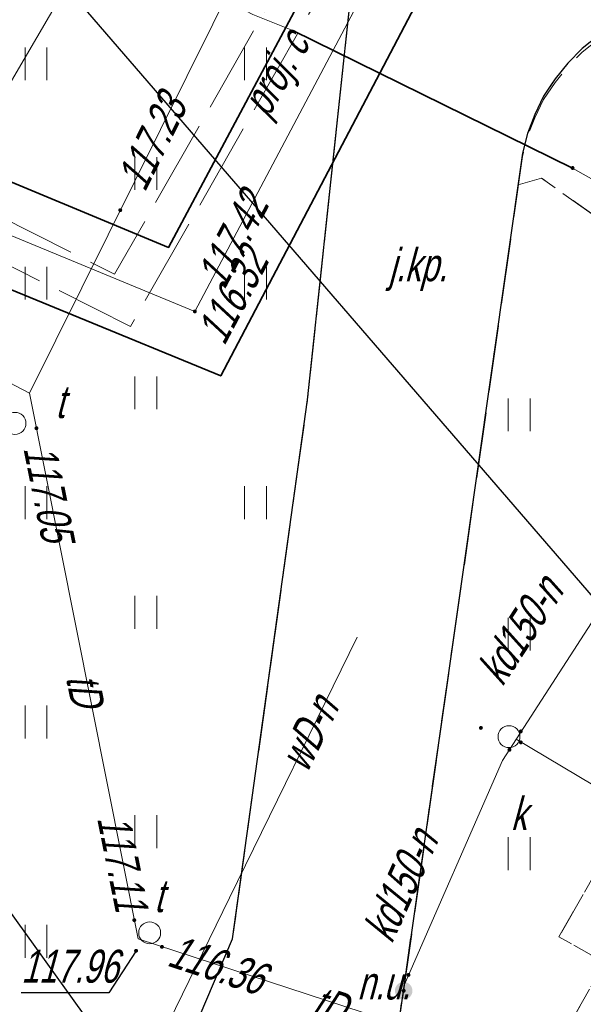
# Model space of a CAD drawing. Extents: x 7463256 to 7464485, y 5957341 to 5958260.
# Tile 128 of 256: x 7463796 to 7463808, y 5957618 to 5957641. Entities that reach past the tile are written whole.
import ezdxf
from ezdxf import colors
from ezdxf.entities.mleader import LeaderData, LeaderLine
from ezdxf.enums import TextEntityAlignment as Align
from ezdxf.math import Vec2, Vec3

# ---------------------------------------------------------------- set-up
doc = ezdxf.new("R2010")
doc.units = 0
doc.header["$MEASUREMENT"] = 0
for name, pattern in [('1.5_0.5', [2, 1.5, -0.5]), ('mz1.0_0.5', [1.5, 1, -0.5]), ('mz2.0_0.5', [2.5, 2, -0.5])]:
    doc.linetypes.add(name, pattern=pattern)
doc.layers.get('0').update_dxf_attribs({"color": 2, "linetype": 'CONTINUOUS', "lineweight": 5})
for name, color, linetype in [('chodnik (powierzchnia)', 7, 'CONTINUOUS'), ('jezdnia (powierzchnia)', 7, 'CONTINUOUS'), ('jezdnia (powierzchnia)-Atr17', 7, 'CONTINUOUS'), ('krawężnik (linia)', 7, 'CONTINUOUS'), ('niezidentyfikowane urządzenie techniczne - siec kanalizacyjna (punkt)', 7, 'CONTINUOUS'), ('niezidentyfikowane urządzenie techniczne - siec kanalizacyjna (punkt)-Atr17', 7, 'CONTINUOUS'), ('przewód ciepłowniczy (linia)', 7, 'CONTINUOUS'), ('przewód ciepłowniczy - projektowany lub w budowie (linia) - ob. projektowany', 7, 'CONTINUOUS'), ('przewód ciepłowniczy - projektowany lub w budowie (linia) - ob. projektowany-Atr1', 7, 'CONTINUOUS'), ('przewód elektroenergetyczny (linia)', 7, 'CONTINUOUS'), ('przewód gazowy (linia)', 7, 'CONTINUOUS'), ('przewód kanalizacyjny (linia)', 7, 'CONTINUOUS'), ('przewód kanalizacyjny (linia)-Atr1', 7, 'CONTINUOUS'), ('przewód telekomunikacyjny (linia)', 7, 'CONTINUOUS'), ('przewód telekomunikacyjny (linia)-Atr1', 7, 'CONTINUOUS'), ('przewód wodociągowy (linia)', 7, 'CONTINUOUS'), ('przewód wodociągowy (linia)-Atr1', 7, 'CONTINUOUS'), ('punkt o określonej wysokości (sieć ciepłownicza)', 7, 'CONTINUOUS'), ('punkt o określonej wysokości (sieć ciepłownicza)-Atr2', 7, 'CONTINUOUS'), ('punkt o określonej wysokości (sieć ciepłownicza)-Atr3', 7, 'CONTINUOUS'), ('punkt o określonej wysokości (sieć elektroenergetyczna)', 7, 'CONTINUOUS'), ('punkt o określonej wysokości (sieć kanalizacyjna)', 7, 'CONTINUOUS'), ('punkt o określonej wysokości (sieć telekomunikacyjna)', 7, 'CONTINUOUS'), ('punkt o określonej wysokości (sieć telekomunikacyjna)-Atr2', 7, 'CONTINUOUS'), ('rura ochronna - przewód ciepłowniczy (linia)', 7, 'CONTINUOUS'), ('rura ochronna - przewód elektroenergetyczny (linia)', 7, 'CONTINUOUS'), ('studzienka okrągła - przewód kanalizacyjny (punkt)', 7, 'CONTINUOUS'), ('studzienka okrągła - przewód kanalizacyjny (punkt)-Atr17', 7, 'CONTINUOUS'), ('trawnik (powierzchnia)', 7, 'CONTINUOUS'), ('trawnik (powierzchnia) - symbol', 7, 'CONTINUOUS'), ('właz okrągły - siec telekomunikacyjna (punkt)', 7, 'CONTINUOUS'), ('właz okrągły - siec telekomunikacyjna (punkt)-Atr17', 7, 'CONTINUOUS')]:
    doc.layers.add(name, color=color, linetype=linetype)
doc.layers.add('OBMBS-21-18876-opis proj', color=1, linetype='CONTINUOUS', lineweight=18)
doc.styles.get("Standard").update_dxf_attribs({"font": 'txt', "width": 0.75})

# ---------------------------------------------------------------- blocks, each defined once
blk = doc.blocks.new('US22')
at = {"color": 0, "linetype": 'Continuous', "lineweight": 13}
blk.add_circle((0, 0), 0.25, dxfattribs=at)
blk = doc.blocks.new('PW01')
at = {"linetype": 'Continuous', "lineweight": 13}
h = blk.add_hatch(color=0, dxfattribs=at)
edge = h.paths.add_edge_path()
edge.add_arc((0, 0), 0.045, 0, 360)
blk = doc.blocks.new('US30')
at = {"linetype": 'Continuous', "lineweight": 0}
h = blk.add_hatch(color=0, dxfattribs=at)
edge = h.paths.add_edge_path()
edge.add_arc((0, 0), 0.2, 0, 360)
blk = doc.blocks.new('US15')
at = {"color": 0, "linetype": 'Continuous', "lineweight": 13}
blk.add_circle((0, 0), 0.25, dxfattribs=at)
blk = doc.blocks.new('TU04')
at = {"color": 0, "linetype": 'Continuous', "lineweight": 13}
for p, q in [((0, 0), (0, 0.75)), ((0.5, 0), (0.5, 0.75))]:
    blk.add_line(p, q, dxfattribs=at)

msp = doc.modelspace()

# ---------------------------------------------------------------- linework, layer by layer
at = {"layer": 'chodnik (powierzchnia)', "color": 7, "linetype": 'mz1.0_0.5', "lineweight": 18, "flags": 128}
msp.add_lwpolyline([(7463830.968, 5957622.368), (7463830.04, 5957622.92), (7463831.28, 5957625.08), (7463831.35, 5957625.26), (7463831.39, 5957625.45), (7463831.4, 5957625.65), (7463831.36, 5957625.84), (7463831.29, 5957626.03), (7463831.18, 5957626.19), (7463831.05, 5957626.34), (7463830.89, 5957626.45), (7463824.66, 5957630.03), (7463824.47, 5957630.08), (7463824.27, 5957630.1), (7463824.07, 5957630.08), (7463823.88, 5957630.03), (7463823.7, 5957629.95), (7463823.54, 5957629.84), (7463823.39, 5957629.71), (7463823.27, 5957629.55), (7463821.6, 5957626.69), (7463827.55, 5957623.33), (7463827.49, 5957622.7), (7463821.75, 5957625.9), (7463820.61, 5957623.93), (7463818.71, 5957625.03), (7463818.03, 5957623.86), (7463812.7, 5957626.96), (7463808.76, 5957620.08), (7463809.8, 5957619.49), (7463806.35, 5957613.41), (7463805.91, 5957613.86), (7463808.97, 5957619.25), (7463807.93, 5957619.84), (7463812.45, 5957627.79), (7463816.77, 5957625.31), (7463818.33, 5957627.9), (7463819.88, 5957626.98), (7463821.79, 5957630.22), (7463821.9, 5957630.44), (7463821.97, 5957630.67), (7463821.99, 5957630.92), (7463821.97, 5957631.16), (7463821.89, 5957631.39), (7463821.78, 5957631.61), (7463821.62, 5957631.8), (7463821.43, 5957631.95), (7463809.21, 5957640.62), (7463809.61, 5957640.85), (7463810.02, 5957641.06), (7463810.45, 5957641.24), (7463810.89, 5957641.39), (7463811.34, 5957641.51), (7463811.79, 5957641.6), (7463812.22, 5957641.66), (7463823.73, 5957633.64), (7463834.236, 5957627.495)], dxfattribs=at)
msp.add_lwpolyline([(7463807, 5957636.98), (7463807.1, 5957637.7), (7463807.21, 5957638.15), (7463807.38, 5957638.58), (7463807.58, 5957639), (7463807.84, 5957639.39), (7463808.13, 5957639.75), (7463808.46, 5957640.08), (7463808.82, 5957640.37), (7463809.21, 5957640.62), (7463812.99, 5957637.94), (7463810.78, 5957634.82), (7463807.53, 5957637.13)], close=True, dxfattribs=at)
at = {"layer": 'jezdnia (powierzchnia)', "color": 7, "linetype": '1.5_0.5', "lineweight": 18, "flags": 128}
msp.add_lwpolyline([(7463836.936, 5957631.731), (7463835.89, 5957631.63), (7463833.59, 5957631.73), (7463831.75, 5957632.1), (7463829.95, 5957632.74), (7463827.05, 5957634.37), (7463815, 5957641.29), (7463814.55, 5957641.41), (7463814.1, 5957641.51), (7463813.64, 5957641.57), (7463813.18, 5957641.61), (7463812.72, 5957641.61), (7463812.25, 5957641.58), (7463811.79, 5957641.52), (7463811.34, 5957641.43), (7463810.89, 5957641.31), (7463810.45, 5957641.16), (7463810.02, 5957640.98), (7463809.61, 5957640.77), (7463809.21, 5957640.54), (7463808.82, 5957640.29), (7463808.46, 5957640), (7463808.13, 5957639.67), (7463807.84, 5957639.31), (7463807.58, 5957638.92), (7463807.38, 5957638.5), (7463807.21, 5957638.07), (7463807.1, 5957637.62), (7463804.3, 5957617.99), (7463804.27, 5957617.52), (7463804.28, 5957617.05), (7463804.34, 5957616.59), (7463804.45, 5957616.13), (7463804.59, 5957615.69), (7463804.78, 5957615.26), (7463805.01, 5957614.85), (7463805.27, 5957614.47), (7463805.58, 5957614.11), (7463805.91, 5957613.78), (7463806.32, 5957613.36), (7463806.26, 5957613.25), (7463809.51, 5957611.39), (7463808.65, 5957609.89), (7463802.28, 5957613.54), (7463799.91, 5957609.4), (7463798.88, 5957609.97), (7463798.54, 5957609.38), (7463797.14, 5957610.14), (7463799.76, 5957614.73), (7463798.58, 5957615.74), (7463799.47, 5957617.4), (7463800.49, 5957619.79), (7463802.2, 5957632.08), (7463803.18, 5957641.23), (7463803.15, 5957641.72), (7463803.11, 5957642.21), (7463803.05, 5957642.7), (7463802.99, 5957643.19), (7463802.91, 5957643.67), (7463802.82, 5957644.16), (7463802.72, 5957644.64), (7463802.6, 5957645.12), (7463802.48, 5957645.59), (7463802.34, 5957646.07), (7463802.19, 5957646.54), (7463802.03, 5957647), (7463801.86, 5957647.46), (7463801.68, 5957647.92), (7463801.48, 5957648.37), (7463801.28, 5957648.82), (7463797.79, 5957650.86), (7463795.88, 5957651.94), (7463794.29, 5957652.43), (7463795.13, 5957656.54), (7463797.76, 5957655.08), (7463799.66, 5957653.96), (7463812.93, 5957646.51), (7463815.35, 5957645.69), (7463817.29, 5957645.92), (7463819.75, 5957646.5), (7463818.35, 5957653.23), (7463822.86, 5957660.09), (7463825.59, 5957658.64), (7463821.73, 5957652.04), (7463831.57, 5957646.28), (7463830.29, 5957643.95), (7463828.44, 5957640.74), (7463829.21, 5957637.35), (7463831.57, 5957635.8), (7463832.35, 5957635.43), (7463833.47, 5957634.9), (7463835.21, 5957634.51), (7463838.7, 5957635), (7463839.183, 5957635.257)], dxfattribs=at)
at = {"layer": 'krawężnik (linia)', "color": 7, "linetype": 'Continuous', "lineweight": 25, "flags": 128}
for points in [[(7463798.58, 5957615.74), (7463799.47, 5957617.4), (7463800.49, 5957619.79), (7463802.2, 5957632.08), (7463803.18, 5957641.23), (7463803.15, 5957641.72), (7463803.11, 5957642.21), (7463803.05, 5957642.7), (7463802.99, 5957643.19), (7463802.91, 5957643.67), (7463802.82, 5957644.16), (7463802.72, 5957644.64), (7463802.6, 5957645.12), (7463802.48, 5957645.59), (7463802.34, 5957646.07), (7463802.19, 5957646.54), (7463802.03, 5957647), (7463801.86, 5957647.46), (7463801.68, 5957647.92), (7463801.48, 5957648.37), (7463801.28, 5957648.82), (7463797.79, 5957650.86), (7463795.88, 5957651.94), (7463794.29, 5957652.43)], [(7463808.82, 5957640.37), (7463808.46, 5957640.08), (7463808.13, 5957639.75), (7463807.84, 5957639.39), (7463807.58, 5957639), (7463807.38, 5957638.58), (7463807.21, 5957638.15), (7463807.1, 5957637.7), (7463804.3, 5957618.07), (7463804.27, 5957617.6), (7463804.28, 5957617.13), (7463804.34, 5957616.67), (7463804.45, 5957616.21), (7463804.59, 5957615.77), (7463804.78, 5957615.34), (7463805.01, 5957614.93), (7463805.27, 5957614.55), (7463805.58, 5957614.19), (7463805.91, 5957613.86), (7463806.35, 5957613.41)]]:
    msp.add_lwpolyline(points, dxfattribs=at)
at = {"layer": 'przewód ciepłowniczy (linia)', "color": 212, "linetype": 'Continuous', "lineweight": 18, "flags": 128}
msp.add_lwpolyline([(7463714.95, 5957467.7), (7463716.83, 5957468.66), (7463718.66, 5957469.79), (7463721.77, 5957476.06), (7463726.22, 5957485.1), (7463739.86, 5957513.05), (7463728.15, 5957518.6), (7463733.71, 5957529.74), (7463743, 5957525.52), (7463760.03, 5957559.51), (7463769.42, 5957578.09), (7463774.63, 5957588.22), (7463781.13, 5957600.61), (7463786.87, 5957611.54), (7463793.25, 5957623.72), (7463784.44, 5957628.6), (7463789.66, 5957638.21), (7463799.63, 5957634.09), (7463807.09, 5957648.19), (7463816.56, 5957665.9), (7463826.55, 5957684.75)], dxfattribs=at)
at = {"layer": 'przewód ciepłowniczy - projektowany lub w budowie (linia) - ob. projektowany', "color": 212, "linetype": 'mz2.0_0.5', "lineweight": 18, "flags": 128}
for points in [[(7463668.14, 5957490.77), (7463695.62, 5957456.95), (7463717.02, 5957471.18), (7463738.99, 5957512.97), (7463727.62, 5957518.36), (7463733.54, 5957530.34), (7463741.06, 5957526.71), (7463791.26, 5957624.54), (7463783.84, 5957628.41), (7463789.4, 5957639.16), (7463797.8, 5957634.94), (7463827.45, 5957686.81)], [(7463667.43, 5957490.23), (7463695.43, 5957455.75), (7463717.71, 5957470.56), (7463740.22, 5957513.38), (7463728.83, 5957518.78), (7463733.95, 5957529.14), (7463741.46, 5957525.52), (7463792.47, 5957624.93), (7463785.05, 5957628.8), (7463789.79, 5957637.95), (7463798.16, 5957633.75), (7463828.18, 5957686.27)]]:
    msp.add_lwpolyline(points, dxfattribs=at)
at = {"layer": 'przewód elektroenergetyczny (linia)', "color": 1, "linetype": 'Continuous', "lineweight": 18, "flags": 128}
msp.add_lwpolyline([(7463740.18, 5957593.1), (7463752.29, 5957611.54), (7463754, 5957617.04), (7463757.94, 5957622.03), (7463761.67, 5957628.22), (7463763.14, 5957632.38), (7463764.73, 5957631.28), (7463770.57, 5957640.94), (7463778.28, 5957653.51), (7463779.4, 5957653.32), (7463785.57, 5957648.91), (7463796.84, 5957643.06), (7463798.37, 5957642.29), (7463799.46, 5957641.65), (7463800.95, 5957640.86), (7463801.86, 5957640.49), (7463808.24, 5957637.36), (7463816.33, 5957632.81)], dxfattribs=at)
at = {"layer": 'przewód gazowy (linia)', "color": 40, "linetype": 'Continuous', "lineweight": 18, "flags": 128}
msp.add_lwpolyline([(7463754.16, 5957577.62), (7463755.08, 5957579.07), (7463756.97, 5957582.07), (7463763.18, 5957592.29), (7463769.96, 5957593.55), (7463774.62, 5957601.94), (7463780.93, 5957613.57), (7463786.57, 5957623.63), (7463795.1, 5957638.76), (7463799.42, 5957646.14), (7463792.81, 5957650.13), (7463793.45, 5957651.31), (7463796.95, 5957657.42), (7463800.07, 5957663.02), (7463808.47, 5957678.19)], dxfattribs=at)
at = {"layer": 'przewód kanalizacyjny (linia)', "color": 34, "linetype": 'Continuous', "lineweight": 18, "flags": 128}
for points in [[(7463809.56, 5957628.37), (7463806.64, 5957623.86)], [(7463810.13, 5957622.45), (7463806.95, 5957624.34)], [(7463806.64, 5957623.86), (7463804.4, 5957618.74)]]:
    msp.add_lwpolyline(points, dxfattribs=at)
at = {"layer": 'przewód telekomunikacyjny (linia)', "color": 30, "linetype": 'Continuous', "lineweight": 18, "flags": 128}
for points in [[(7463693.4, 5957487.69), (7463699.74, 5957497.66), (7463706.06, 5957507.94), (7463714.47, 5957521.36), (7463717.84, 5957526.97), (7463722.74, 5957535.93), (7463735.62, 5957555.64), (7463743.98, 5957569.19), (7463746.02, 5957573.08), (7463749.08, 5957577.99), (7463749.74, 5957579.07), (7463750.83, 5957580.84), (7463759.47, 5957595.19), (7463770.86, 5957613.92), (7463778.08, 5957625.84), (7463785.31, 5957637.76), (7463795.86, 5957632.23), (7463800.64, 5957641.85), (7463807.91, 5957656.58), (7463815.52, 5957671.75)], [(7463807.32, 5957616.85), (7463798.34, 5957619.79), (7463795.86, 5957632.23)]]:
    msp.add_lwpolyline(points, dxfattribs=at)
at = {"layer": 'przewód wodociągowy (linia)', "color": 5, "linetype": 'Continuous', "lineweight": 18, "flags": 128}
msp.add_lwpolyline([(7463779.13, 5957579.82), (7463786.71, 5957594.29), (7463792.8, 5957605.54), (7463793.97, 5957607.52), (7463800.42, 5957620.73), (7463803.33, 5957626.67)], dxfattribs=at)
at = {"layer": 'punkt o określonej wysokości (sieć telekomunikacyjna)-Atr2', "color": 7, "flags": 128}
msp.add_lwpolyline([(7463798.29, 5957619.52), (7463797.67, 5957618.56), (7463795.672, 5957618.56)], dxfattribs=at)
at = {"layer": 'rura ochronna - przewód ciepłowniczy (linia)', "color": 212, "linetype": 'Continuous', "lineweight": 35, "flags": 128}
for points in [[(7463773.08, 5957587.97), (7463780.03, 5957601.15), (7463791.74, 5957623.28), (7463782.92, 5957628.03), (7463789.19, 5957639.64), (7463799.03, 5957635.55), (7463806.22, 5957649.03), (7463815.81, 5957666.93)], [(7463817.32, 5957664.87), (7463807.96, 5957647.35), (7463800.22, 5957632.62), (7463790.12, 5957636.77), (7463785.95, 5957629.16), (7463794.75, 5957624.15), (7463787.86, 5957610.87), (7463776.18, 5957588.46)]]:
    msp.add_lwpolyline(points, dxfattribs=at)
at = {"layer": 'rura ochronna - przewód elektroenergetyczny (linia)', "color": 1, "linetype": 'Continuous', "lineweight": 35, "flags": 128}
msp.add_lwpolyline([(7463801.86, 5957640.49), (7463808.24, 5957637.36)], dxfattribs=at)
at = {"layer": 'trawnik (powierzchnia)', "color": 7, "linetype": 'mz1.0_0.5', "lineweight": 18, "flags": 128}
for points in [[(7463797.79, 5957650.86), (7463801.28, 5957648.82), (7463801.48, 5957648.37), (7463801.68, 5957647.92), (7463801.86, 5957647.46), (7463802.03, 5957647), (7463802.19, 5957646.54), (7463802.34, 5957646.07), (7463802.48, 5957645.59), (7463802.6, 5957645.12), (7463802.72, 5957644.64), (7463802.82, 5957644.16), (7463802.91, 5957643.67), (7463802.99, 5957643.19), (7463803.05, 5957642.7), (7463803.11, 5957642.21), (7463803.15, 5957641.72), (7463803.18, 5957641.23), (7463802.2, 5957632.08), (7463800.49, 5957619.79), (7463799.47, 5957617.4), (7463798.41, 5957615.84), (7463797.71, 5957616.22), (7463790.94, 5957604.15), (7463793.44, 5957620.53), (7463787.22, 5957610.29), (7463781.84, 5957601.18), (7463775.92, 5957590.65), (7463769.08, 5957585.34), (7463767.34, 5957579.07), (7463764.18, 5957567.75), (7463766.62, 5957561.49), (7463766.04, 5957558.04), (7463765.42, 5957557.25), (7463765.09, 5957557.08), (7463764.73, 5957556.96), (7463764.37, 5957556.89), (7463763.99, 5957556.86), (7463763.62, 5957556.88), (7463763.25, 5957556.95), (7463762.9, 5957557.06), (7463762.56, 5957557.22), (7463743.26, 5957568.37), (7463747.16, 5957572.18), (7463795.88, 5957651.94)], [(7463821.43, 5957631.95), (7463821.62, 5957631.8), (7463821.78, 5957631.61), (7463821.89, 5957631.39), (7463821.97, 5957631.16), (7463821.99, 5957630.92), (7463821.97, 5957630.67), (7463821.9, 5957630.44), (7463821.79, 5957630.22), (7463819.88, 5957626.98), (7463818.33, 5957627.9), (7463816.77, 5957625.31), (7463812.45, 5957627.79), (7463807.93, 5957619.84), (7463808.97, 5957619.25), (7463805.91, 5957613.86), (7463805.58, 5957614.19), (7463805.27, 5957614.55), (7463805.01, 5957614.93), (7463804.78, 5957615.34), (7463804.59, 5957615.77), (7463804.45, 5957616.21), (7463804.34, 5957616.67), (7463804.28, 5957617.13), (7463804.27, 5957617.6), (7463804.3, 5957618.07), (7463807, 5957636.98), (7463807.53, 5957637.13), (7463810.78, 5957634.82), (7463812.99, 5957637.94)]]:
    msp.add_lwpolyline(points, close=True, dxfattribs=at)

# ---------------------------------------------------------------- block references
at = {"layer": 'niezidentyfikowane urządzenie techniczne - siec kanalizacyjna (punkt)', "color": 7, "linetype": 'Continuous', "lineweight": 13}
msp.add_blockref('US30', (7463804.39, 5957618.61), dxfattribs=at)
at = {"layer": 'punkt o określonej wysokości (sieć ciepłownicza)', "color": 212, "linetype": 'Continuous', "lineweight": 13}
msp.add_blockref('PW01', (7463799.63, 5957634.09), dxfattribs=at)
at = {"layer": 'punkt o określonej wysokości (sieć elektroenergetyczna)', "color": 1, "linetype": 'Continuous', "lineweight": 13}
msp.add_blockref('PW01', (7463808.24, 5957637.36), dxfattribs=at)
at = {"layer": 'punkt o określonej wysokości (sieć kanalizacyjna)', "color": 34, "linetype": 'Continuous', "lineweight": 13}
for p in [(7463806.15, 5957624.6), (7463807.06, 5957624.52), (7463807.06, 5957624.27), (7463806.8, 5957624.1), (7463804.5, 5957618.97), (7463804.39, 5957618.61)]:
    msp.add_blockref('PW01', p, dxfattribs=at)
at = {"layer": 'punkt o określonej wysokości (sieć telekomunikacyjna)', "color": 30, "linetype": 'Continuous', "lineweight": 13}
for p in [(7463797.93, 5957636.4), (7463796.02, 5957631.43), (7463798.25, 5957620.22), (7463798.88, 5957619.61)]:
    msp.add_blockref('PW01', p, dxfattribs=at)
at = {"layer": 'punkt o określonej wysokości (sieć telekomunikacyjna)', "color": 30, "linetype": 'Continuous', "lineweight": 13, "rotation": 145.5}
msp.add_blockref('PW01', (7463798.29, 5957619.52), dxfattribs=at)
at = {"layer": 'studzienka okrągła - przewód kanalizacyjny (punkt)', "color": 34, "linetype": 'Continuous', "lineweight": 18}
msp.add_blockref('US15', (7463806.79, 5957624.4), dxfattribs=at)
at = {"layer": 'trawnik (powierzchnia) - symbol', "color": 7, "linetype": 'Continuous', "lineweight": 18}
for p in [(7463795.76, 5957639.36), (7463800.76, 5957639.36), (7463798.26, 5957636.86), (7463795.76, 5957634.36), (7463800.76, 5957634.36), (7463798.26, 5957631.86), (7463806.77, 5957631.36), (7463795.76, 5957629.36), (7463800.76, 5957629.36), (7463798.26, 5957626.86), (7463806.77, 5957626.36), (7463795.76, 5957624.36), (7463798.26, 5957621.86), (7463806.77, 5957621.36), (7463795.76, 5957619.36)]:
    msp.add_blockref('TU04', p, dxfattribs=at)
at = {"layer": 'właz okrągły - siec telekomunikacyjna (punkt)', "color": 7, "linetype": 'Continuous', "lineweight": 18}
for p, rotation in [((7463795.53, 5957631.54), 57.73999999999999), ((7463798.6, 5957619.93), 145.5)]:
    msp.add_blockref('US22', p, dxfattribs=dict(at, rotation=rotation))

# ---------------------------------------------------------------- texts
at = {"layer": 'jezdnia (powierzchnia)-Atr17', "color": 7, "oblique": 15, "width": 0.72}
msp.add_text('j.kp.', height=0.75, dxfattribs=at).set_placement((7463804.05, 5957634.78))
msp.add_text('j.kp.', height=0.75, dxfattribs=at).set_placement((7463804.05, 5957634.78))
at = {"layer": 'niezidentyfikowane urządzenie techniczne - siec kanalizacyjna (punkt)-Atr17', "color": 7, "oblique": 15, "width": 0.72}
msp.add_text('n.u.', height=0.75, dxfattribs=at).set_placement((7463803.33, 5957618.41))
at = {"layer": 'przewód ciepłowniczy - projektowany lub w budowie (linia) - ob. projektowany-Atr1', "color": 212, "oblique": 15, "width": 0.72}
msp.add_text('proj. c', height=0.75, rotation=60.248, dxfattribs=at).set_placement((7463800.97, 5957638.66), align=Align.MIDDLE_LEFT)
at = {"layer": 'przewód kanalizacyjny (linia)-Atr1', "color": 34, "oblique": 15, "width": 0.72}
for rotation, p in [(57.04, (7463806.64, 5957625.52)), (65.7, (7463804.12, 5957619.66))]:
    msp.add_text('kd150-n', height=0.75, rotation=rotation, dxfattribs=at).set_placement(p)
at = {"layer": 'przewód telekomunikacyjny (linia)-Atr1', "color": 30, "oblique": 15, "width": 0.72}
for rotation, p in [(281.27, (7463796.69, 5957625.75)), (341.87, (7463802.24, 5957618.04))]:
    msp.add_text('tD', height=0.75, rotation=rotation, dxfattribs=at).set_placement(p)
at = {"layer": 'przewód wodociągowy (linia)-Atr1', "color": 5, "oblique": 15, "width": 0.72}
msp.add_text('wD-n', height=0.75, rotation=64.04, dxfattribs=at).set_placement((7463802.19, 5957623.55))
at = {"layer": 'punkt o określonej wysokości (sieć ciepłownicza)-Atr2', "color": 212, "oblique": 15, "width": 0.72}
msp.add_text('117.42', height=0.75, rotation=62.118, dxfattribs=at).set_placement((7463799.97, 5957634.74), align=Align.MIDDLE_LEFT)
at = {"layer": 'punkt o określonej wysokości (sieć ciepłownicza)-Atr3', "color": 212, "oblique": 15, "width": 0.72}
msp.add_text('116.32', height=0.75, rotation=62.118, dxfattribs=at).set_placement((7463799.97, 5957633.465), align=Align.MIDDLE_LEFT)
at = {"layer": 'punkt o określonej wysokości (sieć telekomunikacyjna)-Atr2', "color": 30, "oblique": 15, "width": 0.72}
for s, rotation, p in [('117.23', 63.57, (7463798.49, 5957636.79)), ('117.05', 281.29, (7463795.72, 5957630.97)), ('117.11', 281.29, (7463797.4, 5957622.54)), ('116.36', 341.86, (7463798.97, 5957619.19))]:
    msp.add_text(s, height=0.75, rotation=rotation, dxfattribs=at).set_placement(p)
msp.add_text('117.96', height=0.75, dxfattribs=at).set_placement((7463795.672, 5957618.568), align=Align.BOTTOM_LEFT)
at = {"layer": 'studzienka okrągła - przewód kanalizacyjny (punkt)-Atr17', "color": 34, "oblique": 15, "width": 0.72}
msp.add_text('k', height=0.75, dxfattribs=at).set_placement((7463806.83, 5957622.27))
at = {"layer": 'właz okrągły - siec telekomunikacyjna (punkt)-Atr17', "color": 7, "oblique": 15, "width": 0.72}
for p in [(7463796.45, 5957631.66), (7463798.7, 5957620.4)]:
    msp.add_text('t', height=0.75, dxfattribs=at).set_placement(p)

# ---------------------------------------------------------------- next in the draw order: leaders
at = {"layer": 'OBMBS-21-18876-opis proj', "lineweight": 20}
ml = msp.add_multileader_mtext('Standard', dxfattribs=at)
ml.set_content('\\pxqc;{\\W0.9;\\fArial|b0|i0|c238|p34;proj. kablowa sieć elektroenergetyczna\\P SN 15kV\\P3x NA2XS(FL)2Y 1x150/25mm2\\PL=1572/1650 m}', color=256)
ml.set_leader_properties()
ml.build(insert=Vec2(0, 0))
ml.multileader.update_dxf_attribs({"has_text_frame": 1, "text_right_attachment_type": 0, "dogleg_length": 0.36, "arrow_head_size": 1.3})
ctx = ml.context
ctx.base_point, ctx.char_height, ctx.arrow_head_size, ctx.landing_gap_size, ctx.plane_origin, ctx.plane_x_axis, ctx.plane_y_axis = Vec3(7463837.656, 5957623.711), 1.3, 1.3, 0.09, Vec3(7463763.105, 5957780.549), Vec3(0.765565, 0.643359), Vec3(-0.643359, 0.765565)
ctx.right_attachment = 0
notes = []
notes.append((ctx, [(0, (1, 1, 0), (7463837.38, 5957623.479), (0.765565, 0.643359), 0.36, [(0, [(7463802.904, 5957662.872)], 0, [])])]))
ctx.mtext.insert, ctx.mtext.text_direction, ctx.mtext.rotation, ctx.mtext.width, ctx.mtext.defined_height, ctx.mtext.alignment, ctx.mtext.flow_direction = Vec3(7463842.882, 5957628.971), Vec3(0.765565, 0.643359), 0.698877, 17.55141, 27.692, 2, 5
ctx.mtext.has_bg_fill, ctx.mtext.bg_color, ctx.mtext.bg_scale_factor, ctx.mtext.bg_transparency, ctx.mtext.use_window_bg_color = 1, -1023410167, 1.5, 0, 1
for ctx, leaders in notes:
    for number, flags, end, landing, length, lines in leaders:
        leader = LeaderData()
        leader.index, (leader.has_last_leader_line, leader.has_dogleg_vector, leader.attachment_direction) = number, flags
        leader.last_leader_point, leader.dogleg_vector, leader.dogleg_length = Vec3(end), Vec3(landing), length
        for number, points, colour, breaks in lines:
            line = LeaderLine()
            line.index, line.vertices, line.color, line.breaks = number, Vec3.list(points), colors.encode_raw_color(colour), breaks
            leader.lines.append(line)
        ctx.leaders.append(leader)

# ---------------------------------------------------------------- next in the draw order: leaders
ml = msp.add_multileader_mtext('Standard', dxfattribs=at)
ml.set_content('\\pxqc;{\\W0.9;\\fArial|b0|i0|c238|p34;proj. przecisk mechaniczny SRS160\\PL=12m}', color=256)
ml.set_leader_properties()
ml.build(insert=Vec2(0, 0))
ml.multileader.update_dxf_attribs({"has_text_frame": 1, "text_right_attachment_type": 0, "dogleg_length": 0.36, "arrow_head_size": 1.3})
ctx = ml.context
ctx.base_point, ctx.char_height, ctx.arrow_head_size, ctx.landing_gap_size, ctx.plane_origin, ctx.plane_x_axis, ctx.plane_y_axis = Vec3(7463830.807, 5957607.579, -10.8), 1.3, 1.3, 0.09, Vec3(7463773.888, 5957745.941, -10.8), Vec3(0.765565, 0.643359), Vec3(-0.643359, 0.765565)
ctx.right_attachment, ctx.text_align_type = 0, 2
notes = []
notes.append((ctx, [(0, (1, 1, 0), (7463838.002, 5957614.644, -10.8), (-0.765565, -0.643359), 0.36, [(0, [(7463799.246, 5957656.316, -10.8)], 0, [])])]))
ctx.mtext.insert, ctx.mtext.text_direction, ctx.mtext.rotation, ctx.mtext.width, ctx.mtext.defined_height, ctx.mtext.alignment, ctx.mtext.flow_direction = Vec3(7463834.016, 5957611.294, -10.8), Vec3(0.765565, 0.643359), 0.698877, 11.88735, 27.692, 2, 5
ctx.mtext.has_bg_fill, ctx.mtext.bg_color, ctx.mtext.bg_scale_factor, ctx.mtext.bg_transparency, ctx.mtext.use_window_bg_color = 1, -1023410167, 1.5, 0, 1
for ctx, leaders in notes:
    for number, flags, end, landing, length, lines in leaders:
        leader = LeaderData()
        leader.index, (leader.has_last_leader_line, leader.has_dogleg_vector, leader.attachment_direction) = number, flags
        leader.last_leader_point, leader.dogleg_vector, leader.dogleg_length = Vec3(end), Vec3(landing), length
        for number, points, colour, breaks in lines:
            line = LeaderLine()
            line.index, line.vertices, line.color, line.breaks = number, Vec3.list(points), colors.encode_raw_color(colour), breaks
            leader.lines.append(line)
        ctx.leaders.append(leader)

# ---------------------------------------------------------------- next in the draw order: leaders
ml = msp.add_multileader_mtext('Standard', dxfattribs=at)
ml.set_content('\\pxqc;{\\W0.9;\\fArial|b0|i0|c238|p34;proj. rura osłonowa\\P DVK160\\PL=3m}', color=256)
ml.set_leader_properties()
ml.build(insert=Vec2(0, 0))
ml.multileader.update_dxf_attribs({"has_text_frame": 1, "text_right_attachment_type": 0, "dogleg_length": 0.36, "arrow_head_size": 1.3})
ctx = ml.context
ctx.base_point, ctx.char_height, ctx.arrow_head_size, ctx.landing_gap_size, ctx.plane_origin, ctx.plane_x_axis, ctx.plane_y_axis = Vec3(7463817.639, 5957595.392, -10.8), 1.3, 1.3, 0.09, Vec3(7463754.903, 5957733.234, -10.8), Vec3(0.765565, 0.643359), Vec3(-0.643359, 0.765565)
ctx.right_attachment, ctx.text_align_type = 0, 2
notes = []
notes.append((ctx, [(0, (1, 1, 0), (7463828.133, 5957605.074, -10.8), (-0.765565, -0.643359), 0.36, [(0, [(7463795.109, 5957643.313, -10.8)], 0, [])])]))
ctx.mtext.insert, ctx.mtext.text_direction, ctx.mtext.rotation, ctx.mtext.width, ctx.mtext.defined_height, ctx.mtext.alignment, ctx.mtext.flow_direction = Vec3(7463822.535, 5957600.37, -10.8), Vec3(0.765565, 0.643359), 0.698877, 15.28698, 27.692, 2, 5
ctx.mtext.has_bg_fill, ctx.mtext.bg_color, ctx.mtext.bg_scale_factor, ctx.mtext.bg_transparency, ctx.mtext.use_window_bg_color = 1, -1023410167, 1.5, 0, 1
for ctx, leaders in notes:
    for number, flags, end, landing, length, lines in leaders:
        leader = LeaderData()
        leader.index, (leader.has_last_leader_line, leader.has_dogleg_vector, leader.attachment_direction) = number, flags
        leader.last_leader_point, leader.dogleg_vector, leader.dogleg_length = Vec3(end), Vec3(landing), length
        for number, points, colour, breaks in lines:
            line = LeaderLine()
            line.index, line.vertices, line.color, line.breaks = number, Vec3.list(points), colors.encode_raw_color(colour), breaks
            leader.lines.append(line)
        ctx.leaders.append(leader)

# ---------------------------------------------------------------- next in the draw order: leaders
ml = msp.add_multileader_mtext('Standard', dxfattribs=at)
ml.set_content('\\pxqc;{\\W0.9;\\fArial|b0|i0|c238|p34;proj. rura osłonowa\\P DVK160\\PL=16m}', color=256)
ml.set_leader_properties()
ml.build(insert=Vec2(0, 0))
ml.multileader.update_dxf_attribs({"has_text_frame": 1, "text_right_attachment_type": 0, "dogleg_length": 0.36, "arrow_head_size": 1.3})
ctx = ml.context
ctx.base_point, ctx.char_height, ctx.arrow_head_size, ctx.landing_gap_size, ctx.plane_origin, ctx.plane_x_axis, ctx.plane_y_axis = Vec3(7463809.484, 5957576.67, -10.8), 1.3, 1.3, 0.09, Vec3(7463758.404, 5957716.091, -10.8), Vec3(0.765565, 0.643359), Vec3(-0.643359, 0.765565)
ctx.right_attachment, ctx.text_align_type = 0, 2
notes = []
notes.append((ctx, [(0, (1, 1, 0), (7463819.978, 5957586.352, -10.8), (-0.765565, -0.643359), 0.36, [(0, [(7463787.836, 5957630.908, -10.8)], 0, [])])]))
ctx.mtext.insert, ctx.mtext.text_direction, ctx.mtext.rotation, ctx.mtext.width, ctx.mtext.defined_height, ctx.mtext.alignment, ctx.mtext.flow_direction = Vec3(7463814.38, 5957581.648, -10.8), Vec3(0.765565, 0.643359), 0.698877, 15.28698, 27.692, 2, 5
ctx.mtext.has_bg_fill, ctx.mtext.bg_color, ctx.mtext.bg_scale_factor, ctx.mtext.bg_transparency, ctx.mtext.use_window_bg_color = 1, -1023410167, 1.5, 0, 1
for ctx, leaders in notes:
    for number, flags, end, landing, length, lines in leaders:
        leader = LeaderData()
        leader.index, (leader.has_last_leader_line, leader.has_dogleg_vector, leader.attachment_direction) = number, flags
        leader.last_leader_point, leader.dogleg_vector, leader.dogleg_length = Vec3(end), Vec3(landing), length
        for number, points, colour, breaks in lines:
            line = LeaderLine()
            line.index, line.vertices, line.color, line.breaks = number, Vec3.list(points), colors.encode_raw_color(colour), breaks
            leader.lines.append(line)
        ctx.leaders.append(leader)

doc.saveas('drawing.dxf')
